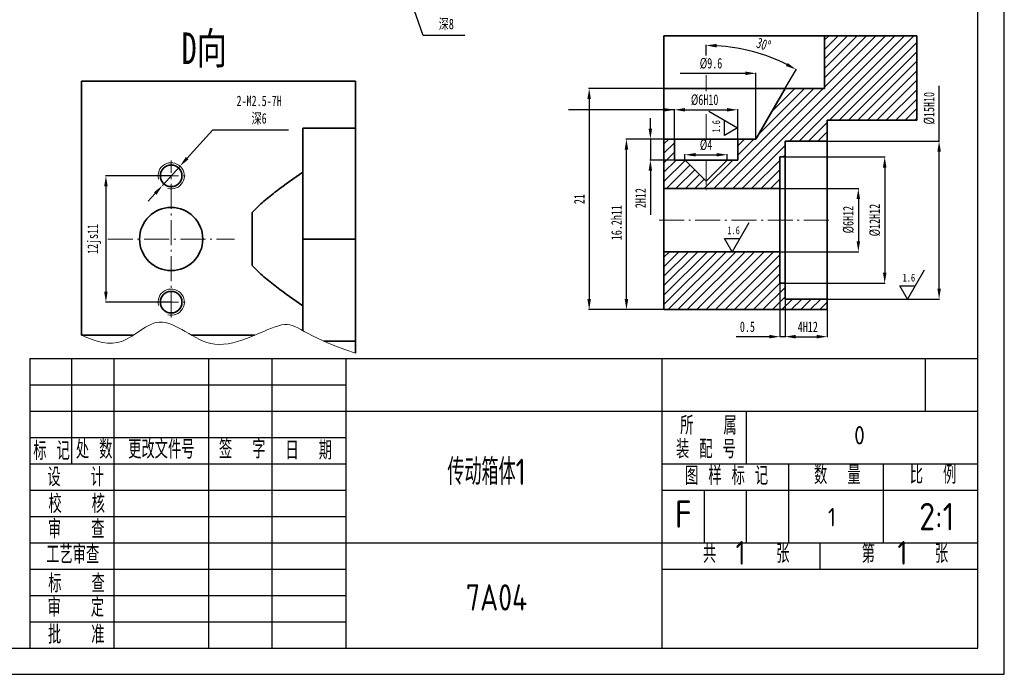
# Model space of a CAD drawing. Header units: millimetres. Extents: x -33921 to -29933, y -26486 to -26076.
# Tile 19 of 34: x -32272 to -32085, y -26374 to -26250. Entities that reach past the tile are written whole.
import ezdxf

# ---------------------------------------------------------------- set-up
doc = ezdxf.new("R2010")
doc.units = ezdxf.units.MM
doc.linetypes.add('GEN7A', pattern=[6.875, 4.75, -0.875, 0.375, -0.875])
doc.layers.add('尺寸', color=7, linetype='Continuous')
doc.layers.add('尺寸线', color=5, linetype='Continuous', lineweight=15)
doc.styles.add('SLDTEXTSTYLE5', font='TXT', dxfattribs={"width": 0.7})
doc.styles.add('图框文字', font='gbenor.shx', dxfattribs={"bigfont": 'gbcbig.shx'})
doc.styles.add('绘图文字3.5', font='gbenor.shx', dxfattribs={"bigfont": 'gbcbig.shx'})
doc.styles.add('绘图文字5', font='gbenor.shx', dxfattribs={"bigfont": 'gbcbig.shx'})
doc.dimstyles.new('1-1 v', dxfattribs={"dimtxt": 1, "dimasz": 2, "dimexe": 0.1, "dimexo": 0.05, "dimgap": 0.875, "dimtad": 1, "dimrnd": 1e-09, "dimzin": 12, "dimdsep": 46, "dimtxsty": 'SLDTEXTSTYLE5', "dimcen": 0.09, "dimclrd": 5, "dimclre": 5, "dimclrt": 5, "dimadec": 0, "dimazin": 3, "dimtfac": 1, "dimtmove": 0, "dimatfit": 3, "dimfxl": 1, "dimfrac": 2, "dimtolj": 1, "dimtzin": 12, "dimarcsym": 0})
doc.dimstyles.new('2-1', dxfattribs={"dimtxt": 2, "dimasz": 2, "dimexe": 0.1, "dimexo": 0.05, "dimgap": 0.875, "dimtad": 1, "dimtoh": 1, "dimlfac": 0.5, "dimrnd": 1e-09, "dimzin": 12, "dimdsep": 46, "dimtxsty": 'SLDTEXTSTYLE5', "dimcen": 0.09, "dimclrd": 5, "dimclre": 5, "dimclrt": 5, "dimadec": 0, "dimazin": 3, "dimtfac": 1, "dimtmove": 0, "dimatfit": 3, "dimfxl": 1, "dimfrac": 2, "dimtolj": 1, "dimtzin": 12, "dimarcsym": 0})
doc.dimstyles.new('2-1 d', dxfattribs={"dimtxt": 2, "dimasz": 2, "dimexe": 0.1, "dimexo": 0.05, "dimgap": 0.875, "dimtad": 1, "dimtoh": 1, "dimlfac": 0.5, "dimrnd": 1e-09, "dimzin": 12, "dimdsep": 46, "dimtxsty": 'SLDTEXTSTYLE5', "dimblk1": 'NONE', "dimsah": 1, "dimcen": 0.09, "dimse1": 1, "dimclrd": 5, "dimclre": 5, "dimclrt": 5, "dimadec": 0, "dimazin": 3, "dimtfac": 1, "dimtmove": 0, "dimatfit": 3, "dimfxl": 1, "dimfrac": 2, "dimtolj": 1, "dimtzin": 12, "dimarcsym": 0})
doc.dimstyles.new('2-1 v', dxfattribs={"dimtxt": 2, "dimasz": 2, "dimexe": 0.1, "dimexo": 0.05, "dimgap": 0.875, "dimtad": 1, "dimlfac": 0.5, "dimrnd": 1e-09, "dimzin": 12, "dimdsep": 46, "dimtxsty": 'SLDTEXTSTYLE5', "dimcen": 0.09, "dimclrd": 5, "dimclre": 5, "dimclrt": 5, "dimadec": 0, "dimazin": 3, "dimtfac": 1, "dimtmove": 0, "dimatfit": 3, "dimfxl": 1, "dimfrac": 2, "dimtolj": 1, "dimtzin": 12, "dimarcsym": 0})
pattern_1 = [(45, (32966.9428, 26098.5014), (-0.898025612, 0.898025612), [])]

# ---------------------------------------------------------------- blocks, each defined once
blk = doc.blocks.new('*D81')
at = {"layer": 'Defpoints', "color": 0, "transparency": 16777216}
for p in [(-32122.98, -26273.14), (-32122.98, -26303.14), (-32097.74, -26303.14)]:
    blk.add_point(p, dxfattribs=at)
at = {"layer": '尺寸线', "color": 5, "lineweight": -2, "transparency": 16777216}
for p, q in [((-32097.74, -26273.14), (-32097.74, -26262.62)), ((-32122.93, -26273.14), (-32097.64, -26273.14)), ((-32097.74, -26301.14), (-32097.74, -26275.14)), ((-32122.93, -26303.14), (-32097.64, -26303.14))]:
    blk.add_line(p, q, dxfattribs=at)
at = {"layer": '尺寸线', "color": 5, "transparency": 16777216}
for points in [[(-32098.07, -26275.14), (-32097.4, -26275.14), (-32097.74, -26273.14)], [(-32098.07, -26301.14), (-32097.4, -26301.14), (-32097.74, -26303.14)]]:
    blk.add_solid(points, dxfattribs=at)
at = {"layer": '尺寸线', "color": 5, "transparency": 16777216, "insert": (-32099.61, -26266.88), "char_height": 2, "attachment_point": 5, "rotation": 90, "style": 'SLDTEXTSTYLE5'}
blk.add_mtext('\\A1;%%C15H10', dxfattribs=at)
blk = doc.blocks.new('*D82')
at = {"layer": 'Defpoints', "color": 0, "transparency": 16777216}
for p in [(-32128.98, -26282.14), (-32128.98, -26294.14), (-32113.07, -26294.14)]:
    blk.add_point(p, dxfattribs=at)
at = {"layer": '尺寸线', "color": 5, "lineweight": -2, "transparency": 16777216}
for p, q in [((-32128.93, -26282.14), (-32112.97, -26282.14)), ((-32113.07, -26284.14), (-32113.07, -26292.14)), ((-32128.93, -26294.14), (-32112.97, -26294.14))]:
    blk.add_line(p, q, dxfattribs=at)
at = {"layer": '尺寸线', "color": 5, "transparency": 16777216}
for points in [[(-32113.41, -26284.14), (-32112.74, -26284.14), (-32113.07, -26282.14)], [(-32113.41, -26292.14), (-32112.74, -26292.14), (-32113.07, -26294.14)]]:
    blk.add_solid(points, dxfattribs=at)
at = {"layer": '尺寸线', "color": 5, "transparency": 16777216, "insert": (-32114.95, -26288.05), "char_height": 2, "attachment_point": 5, "rotation": 90, "style": 'SLDTEXTSTYLE5'}
blk.add_mtext('\\A1;%%C6H12', dxfattribs=at)
blk = doc.blocks.new('*D83')
at = {"layer": 'Defpoints', "color": 0, "transparency": 16777216}
for p in [(-32118.98, -26288.14), (-32126.98, -26303.14), (-32118.98, -26310.28)]:
    blk.add_point(p, dxfattribs=at)
at = {"layer": '尺寸线', "color": 5, "lineweight": -2, "transparency": 16777216}
for p, q in [((-32118.98, -26288.19), (-32118.98, -26310.38)), ((-32126.98, -26303.19), (-32126.98, -26310.38)), ((-32124.98, -26310.28), (-32120.98, -26310.28))]:
    blk.add_line(p, q, dxfattribs=at)
at = {"layer": '尺寸线', "color": 5, "transparency": 16777216}
for points in [[(-32124.98, -26309.94), (-32124.98, -26310.61), (-32126.98, -26310.28)], [(-32120.98, -26309.94), (-32120.98, -26310.61), (-32118.98, -26310.28)]]:
    blk.add_solid(points, dxfattribs=at)
at = {"layer": '尺寸线', "color": 5, "transparency": 16777216, "insert": (-32122.66, -26308.4), "char_height": 2, "attachment_point": 5, "style": 'SLDTEXTSTYLE5'}
blk.add_mtext('\\A1;4H12', dxfattribs=at)
blk = doc.blocks.new('*D84')
at = {"layer": 'Defpoints', "color": 0, "transparency": 16777216}
for p in [(-32136.04, -26255.46), (-32141.98, -26256.94), (-32126.98, -26263.14), (-32141.98, -26263.63), (-32132.52, -26272.74)]:
    blk.add_point(p, dxfattribs=at)
at = {"layer": '尺寸线', "color": 5, "lineweight": -2, "transparency": 16777216}
for p, q in [((-32141.98, -26256.89), (-32141.98, -26254.84)), ((-32126.95, -26263.09), (-32124.84, -26259.43))]:
    blk.add_line(p, q, dxfattribs=at)
blk.add_arc((-32141.98, -26289.12), 34.18, 63.3533, 86.6467, dxfattribs=at)
at = {"layer": '尺寸线', "color": 5, "transparency": 16777216}
for points in [[(-32139.99, -26255.33), (-32139.97, -26254.67), (-32141.98, -26254.94)], [(-32126.49, -26258.28), (-32126.81, -26258.86), (-32124.89, -26259.52)]]:
    blk.add_solid(points, dxfattribs=at)
at = {"layer": '尺寸线', "color": 5, "transparency": 16777216, "insert": (-32131.05, -26254.76), "char_height": 2, "attachment_point": 5, "rotation": 342.3646, "style": 'SLDTEXTSTYLE5'}
blk.add_mtext('\\A1;30°', dxfattribs=at)
blk = doc.blocks.new('_DatumFilled')
at = {"color": 0, "linetype": 'ByBlock'}
blk.add_solid([(0, 0.577), (-1, 0), (0, -0.577)], dxfattribs=at)
blk = doc.blocks.new('*D85')
at = {"layer": 'Defpoints', "color": 0, "transparency": 16777216}
for p in [(-32135.98, -26267.18), (-32147.98, -26272.74), (-32135.98, -26272.74)]:
    blk.add_point(p, dxfattribs=at)
at = {"layer": '尺寸线', "color": 5, "lineweight": -2, "transparency": 16777216}
for p, q in [((-32147.98, -26272.69), (-32147.98, -26267.08)), ((-32135.98, -26272.69), (-32135.98, -26267.08)), ((-32145.98, -26267.18), (-32137.98, -26267.18))]:
    blk.add_line(p, q, dxfattribs=at)
at = {"layer": '尺寸线', "color": 5, "transparency": 16777216}
for points in [[(-32145.98, -26266.85), (-32145.98, -26267.51), (-32147.98, -26267.18)], [(-32137.98, -26266.85), (-32137.98, -26267.51), (-32135.98, -26267.18)]]:
    blk.add_solid(points, dxfattribs=at)
at = {"layer": '尺寸线', "color": 5, "transparency": 16777216, "insert": (-32142.25, -26265.3), "char_height": 2, "attachment_point": 5, "style": 'SLDTEXTSTYLE5'}
blk.add_mtext('\\A1;%%C6H10', dxfattribs=at)
blk = doc.blocks.new('*D86')
at = {"layer": 'Defpoints', "color": 0, "transparency": 16777216}
for p in [(-32152.55, -26272.74), (-32147.98, -26272.74), (-32147.98, -26276.74)]:
    blk.add_point(p, dxfattribs=at)
at = {"layer": '尺寸线', "color": 5, "lineweight": -2, "transparency": 16777216}
for p, q in [((-32152.55, -26270.74), (-32152.55, -26268.74)), ((-32148.03, -26272.74), (-32152.65, -26272.74)), ((-32152.55, -26272.74), (-32152.55, -26276.74)), ((-32148.03, -26276.74), (-32152.65, -26276.74)), ((-32152.55, -26278.74), (-32152.55, -26287.15))]:
    blk.add_line(p, q, dxfattribs=at)
at = {"layer": '尺寸线', "color": 5, "transparency": 16777216}
for points in [[(-32152.89, -26270.74), (-32152.22, -26270.74), (-32152.55, -26272.74)], [(-32152.89, -26278.74), (-32152.22, -26278.74), (-32152.55, -26276.74)]]:
    blk.add_solid(points, dxfattribs=at)
at = {"layer": '尺寸线', "color": 5, "transparency": 16777216, "insert": (-32154.43, -26283.95), "char_height": 2, "attachment_point": 5, "rotation": 90, "style": 'SLDTEXTSTYLE5'}
blk.add_mtext('\\A1;2H12', dxfattribs=at)
blk = doc.blocks.new('*D87')
at = {"layer": 'Defpoints', "color": 0, "transparency": 16777216}
for p in [(-32137.98, -26275.72), (-32145.98, -26276.74), (-32137.98, -26276.74)]:
    blk.add_point(p, dxfattribs=at)
at = {"layer": '尺寸线', "color": 5, "lineweight": -2, "transparency": 16777216}
for p, q in [((-32145.98, -26276.69), (-32145.98, -26275.62)), ((-32143.98, -26275.72), (-32139.98, -26275.72)), ((-32137.98, -26276.69), (-32137.98, -26275.62))]:
    blk.add_line(p, q, dxfattribs=at)
at = {"layer": '尺寸线', "color": 5, "transparency": 16777216}
for points in [[(-32143.98, -26275.39), (-32143.98, -26276.05), (-32145.98, -26275.72)], [(-32139.98, -26275.39), (-32139.98, -26276.05), (-32137.98, -26275.72)]]:
    blk.add_solid(points, dxfattribs=at)
at = {"layer": '尺寸线', "color": 5, "transparency": 16777216, "insert": (-32141.98, -26273.85), "char_height": 2, "attachment_point": 5, "style": 'SLDTEXTSTYLE5'}
blk.add_mtext('\\A1;%%C4', dxfattribs=at)
blk = doc.blocks.new('*D88')
at = {"layer": 'Defpoints', "color": 0, "transparency": 16777216}
for p in [(-32132.52, -26260.25), (-32146.87, -26272.27), (-32132.52, -26272.74)]:
    blk.add_point(p, dxfattribs=at)
at = {"layer": '尺寸线', "color": 5, "lineweight": -2, "transparency": 16777216}
for p, q in [((-32146.87, -26260.25), (-32134.52, -26260.25)), ((-32132.52, -26272.69), (-32132.52, -26260.15))]:
    blk.add_line(p, q, dxfattribs=at)
at = {"layer": '尺寸线', "color": 5, "transparency": 16777216}
blk.add_solid([(-32134.52, -26259.91), (-32134.52, -26260.58), (-32132.52, -26260.25)], dxfattribs=at)
at = {"layer": '尺寸线', "color": 5, "transparency": 16777216, "insert": (-32141.04, -26258.37), "char_height": 2, "attachment_point": 5, "style": 'SLDTEXTSTYLE5'}
blk.add_mtext('\\A1;%%C9.6', dxfattribs=at)
blk = doc.blocks.new('_NONE')
blk = doc.blocks.new('*D89')
at = {"layer": 'Defpoints', "color": 0, "transparency": 16777216}
for p in [(-32157.1, -26272.74), (-32141.98, -26272.74), (-32149.98, -26305.14)]:
    blk.add_point(p, dxfattribs=at)
at = {"layer": '尺寸线', "color": 5, "lineweight": -2, "transparency": 16777216}
for p, q in [((-32142.03, -26272.74), (-32157.2, -26272.74)), ((-32157.1, -26303.14), (-32157.1, -26274.74)), ((-32150.03, -26305.14), (-32157.2, -26305.14))]:
    blk.add_line(p, q, dxfattribs=at)
at = {"layer": '尺寸线', "color": 5, "transparency": 16777216}
for points in [[(-32157.43, -26274.74), (-32156.76, -26274.74), (-32157.1, -26272.74)], [(-32157.43, -26303.14), (-32156.76, -26303.14), (-32157.1, -26305.14)]]:
    blk.add_solid(points, dxfattribs=at)
at = {"layer": '尺寸线', "color": 5, "transparency": 16777216, "insert": (-32158.97, -26288.62), "char_height": 2, "attachment_point": 5, "rotation": 90, "style": 'SLDTEXTSTYLE5'}
blk.add_mtext('\\A1;16.2h11', dxfattribs=at)
blk = doc.blocks.new('*D90')
at = {"layer": 'Defpoints', "color": 0, "transparency": 16777216}
for p in [(-32126.98, -26263.14), (-32164.17, -26305.14), (-32126.98, -26305.14)]:
    blk.add_point(p, dxfattribs=at)
at = {"layer": '尺寸线', "color": 5, "lineweight": -2, "transparency": 16777216}
for p, q in [((-32127.03, -26263.14), (-32164.27, -26263.14)), ((-32164.17, -26265.14), (-32164.17, -26303.14)), ((-32127.03, -26305.14), (-32164.27, -26305.14))]:
    blk.add_line(p, q, dxfattribs=at)
at = {"layer": '尺寸线', "color": 5, "transparency": 16777216}
for points in [[(-32164.51, -26265.14), (-32163.84, -26265.14), (-32164.17, -26263.14)], [(-32164.51, -26303.14), (-32163.84, -26303.14), (-32164.17, -26305.14)]]:
    blk.add_solid(points, dxfattribs=at)
at = {"layer": '尺寸线', "color": 5, "transparency": 16777216, "insert": (-32166.05, -26284.14), "char_height": 2, "attachment_point": 5, "rotation": 90, "style": 'SLDTEXTSTYLE5'}
blk.add_mtext('\\A1;21', dxfattribs=at)
blk = doc.blocks.new('*D168')
at = {"layer": 'Defpoints', "color": 0, "transparency": 16777216}
for p in [(-32203.85, -26229.78), (-32202.2, -26234.49)]:
    blk.add_point(p, dxfattribs=at)
at = {"layer": '尺寸线', "color": 5, "lineweight": -2, "transparency": 16777216}
for p, q in [((-32204.52, -26227.89), (-32205.18, -26226)), ((-32203.85, -26229.78), (-32202.2, -26234.49)), ((-32195.67, -26253.08), (-32201.53, -26236.38)), ((-32187.8, -26253.08), (-32195.67, -26253.08))]:
    blk.add_line(p, q, dxfattribs=at)
at = {"layer": '尺寸线', "color": 5, "transparency": 16777216}
for points in [[(-32204.2, -26227.78), (-32204.83, -26228), (-32203.85, -26229.78)], [(-32201.22, -26236.27), (-32201.85, -26236.49), (-32202.2, -26234.49)]]:
    blk.add_solid(points, dxfattribs=at)
at = {"layer": '尺寸线', "color": 5, "transparency": 16777216, "insert": (-32191.3, -26249.31), "char_height": 2, "attachment_point": 5, "style": 'SLDTEXTSTYLE5'}
blk.add_mtext('\\A1;2-∅2.5 \\P{\\fSimSun|b0|i0|c134|p2;深8}', dxfattribs=at)
blk = doc.blocks.new('*D170')
at = {"layer": 'Defpoints', "color": 0, "transparency": 16777216}
for p in [(-32126.98, -26276.14), (-32126.98, -26300.14), (-32108.07, -26300.14)]:
    blk.add_point(p, dxfattribs=at)
at = {"layer": '尺寸线', "color": 5, "lineweight": -2, "transparency": 16777216}
for p, q in [((-32126.93, -26276.14), (-32107.97, -26276.14)), ((-32108.07, -26278.14), (-32108.07, -26298.14)), ((-32126.93, -26300.14), (-32107.97, -26300.14))]:
    blk.add_line(p, q, dxfattribs=at)
at = {"layer": '尺寸线', "color": 5, "transparency": 16777216}
for points in [[(-32108.4, -26278.14), (-32107.73, -26278.14), (-32108.07, -26276.14)], [(-32108.4, -26298.14), (-32107.73, -26298.14), (-32108.07, -26300.14)]]:
    blk.add_solid(points, dxfattribs=at)
at = {"layer": '尺寸线', "color": 5, "transparency": 16777216, "insert": (-32109.94, -26288.14), "char_height": 2, "attachment_point": 5, "rotation": 90, "style": 'SLDTEXTSTYLE5'}
blk.add_mtext('\\A1;%%C12H12', dxfattribs=at)
blk = doc.blocks.new('*D171')
at = {"layer": 'Defpoints', "color": 0, "transparency": 16777216}
for p in [(-32127.98, -26300.14), (-32126.98, -26300.14), (-32126.98, -26310.28)]:
    blk.add_point(p, dxfattribs=at)
at = {"layer": '尺寸线', "color": 5, "lineweight": -2, "transparency": 16777216}
for p, q in [((-32127.98, -26300.19), (-32127.98, -26310.38)), ((-32126.98, -26300.19), (-32126.98, -26310.38)), ((-32129.98, -26310.28), (-32136.29, -26310.28)), ((-32126.98, -26310.28), (-32127.98, -26310.28)), ((-32124.98, -26310.28), (-32122.98, -26310.28))]:
    blk.add_line(p, q, dxfattribs=at)
at = {"layer": '尺寸线', "color": 5, "transparency": 16777216}
for points in [[(-32129.98, -26309.94), (-32129.98, -26310.61), (-32127.98, -26310.28)], [(-32124.98, -26309.94), (-32124.98, -26310.61), (-32126.98, -26310.28)]]:
    blk.add_solid(points, dxfattribs=at)
at = {"layer": '尺寸线', "color": 5, "transparency": 16777216, "insert": (-32134.13, -26308.4), "char_height": 2, "attachment_point": 5, "style": 'SLDTEXTSTYLE5'}
blk.add_mtext('\\A1;0.5', dxfattribs=at)
blk = doc.blocks.new('*D173')
at = {"layer": 'Defpoints', "color": 0, "transparency": 16777216}
for p in [(-32241.85, -26277.87), (-32245.2, -26281.58)]:
    blk.add_point(p, dxfattribs=at)
at = {"layer": '尺寸线', "color": 5, "lineweight": -2, "transparency": 16777216}
for p, q in [((-32235.68, -26271.03), (-32240.51, -26276.38)), ((-32221.23, -26271.03), (-32235.68, -26271.03)), ((-32245.2, -26281.58), (-32241.85, -26277.87)), ((-32246.54, -26283.06), (-32247.88, -26284.55))]:
    blk.add_line(p, q, dxfattribs=at)
at = {"layer": '尺寸线', "color": 5, "transparency": 16777216}
for points in [[(-32240.76, -26276.16), (-32240.27, -26276.61), (-32241.85, -26277.87)], [(-32246.79, -26282.84), (-32246.3, -26283.29), (-32245.2, -26281.58)]]:
    blk.add_solid(points, dxfattribs=at)
at = {"layer": '尺寸线', "color": 5, "transparency": 16777216, "insert": (-32226.83, -26267.25), "char_height": 2, "attachment_point": 5, "style": 'SLDTEXTSTYLE5'}
blk.add_mtext('\\A1;2-M2.5-7H \\P{\\fSimSun|b0|i0|c134|p2;深6}', dxfattribs=at)
blk = doc.blocks.new('*D174')
at = {"layer": 'Defpoints', "color": 0, "transparency": 16777216}
for p in [(-32243.53, -26279.72), (-32255.92, -26303.72), (-32243.53, -26303.72)]:
    blk.add_point(p, dxfattribs=at)
at = {"layer": '尺寸线', "color": 5, "lineweight": -2, "transparency": 16777216}
for p, q in [((-32243.58, -26279.72), (-32256.02, -26279.72)), ((-32255.92, -26281.72), (-32255.92, -26301.72)), ((-32243.58, -26303.72), (-32256.02, -26303.72))]:
    blk.add_line(p, q, dxfattribs=at)
at = {"layer": '尺寸线', "color": 5, "transparency": 16777216}
for points in [[(-32256.25, -26281.72), (-32255.59, -26281.72), (-32255.92, -26279.72)], [(-32256.25, -26301.72), (-32255.59, -26301.72), (-32255.92, -26303.72)]]:
    blk.add_solid(points, dxfattribs=at)
at = {"layer": '尺寸线', "color": 5, "transparency": 16777216, "insert": (-32258.13, -26291.72), "char_height": 2, "attachment_point": 5, "rotation": 90, "style": 'SLDTEXTSTYLE5'}
blk.add_mtext('\\A1;12js11', dxfattribs=at)

msp = doc.modelspace()

# ---------------------------------------------------------------- hatches: boundary and pattern name
at = {"layer": '尺寸', "linetype": 'Continuous', "lineweight": 18}
h = msp.add_hatch(dxfattribs=at)
h.set_pattern_fill('ANSI31', color=5, scale=0.4, style=0)
h.set_pattern_definition(pattern_1)
h.paths.add_polyline_path([(-32127.9753, -26276.1376), (-32126.9753, -26276.1376), (-32126.9753, -26273.1376), (-32118.9753, -26273.1376), (-32118.9753, -26269.1376), (-32101.9753, -26269.1376), (-32101.9753, -26253.1376), (-32119.4753, -26253.1376), (-32119.4753, -26263.1376), (-32126.9753, -26263.1376), (-32132.5179, -26272.7376), (-32135.9753, -26272.7376), (-32135.9753, -26276.7376), (-32137.9753, -26276.7376), (-32141.9753, -26280.7376), (-32145.9753, -26276.7376), (-32147.9753, -26276.7376), (-32147.9753, -26272.7376), (-32149.9753, -26272.7376), (-32149.9753, -26282.1376), (-32127.9753, -26282.1376)])
h = msp.add_hatch(dxfattribs=at)
h.set_pattern_fill('ANSI31', color=5, scale=0.4, style=0)
h.set_pattern_definition(pattern_1)
h.paths.add_polyline_path([(-32126.9753, -26300.1376), (-32127.9753, -26300.1376), (-32127.9753, -26294.1376), (-32149.9753, -26294.1376), (-32149.9753, -26305.1376), (-32118.9753, -26305.1376), (-32118.9753, -26303.1376), (-32126.9753, -26303.1376)])

# ---------------------------------------------------------------- linework, layer by layer
at = {"color": 7, "linetype": 'Continuous', "lineweight": 35}
for p, q in [((-32119.4753, -26253.1376), (-32149.9753, -26253.1376)), ((-32149.9753, -26253.1376), (-32149.9753, -26263.1376)), ((-32119.4753, -26263.1376), (-32119.4753, -26253.1376)), ((-32101.9753, -26253.1376), (-32119.4753, -26253.1376)), ((-32101.9753, -26269.1376), (-32101.9753, -26253.1376)), ((-32260.5291, -26261.7234), (-32208.5291, -26261.7234)), ((-32260.5291, -26261.7234), (-32260.5291, -26310.0166)), ((-32208.5291, -26261.7234), (-32208.5291, -26270.6937)), ((-32126.9753, -26263.1376), (-32149.9753, -26263.1376)), ((-32126.9753, -26263.1376), (-32132.5179, -26272.7376)), ((-32126.9753, -26263.1376), (-32119.4753, -26263.1376)), ((-32208.5291, -26270.6937), (-32218.5291, -26270.6937)), ((-32218.5291, -26279.0349), (-32218.5291, -26270.6937)), ((-32208.5291, -26291.7234), (-32208.5291, -26270.6937)), ((-32101.9753, -26269.1376), (-32118.9753, -26269.1376)), ((-32118.9753, -26273.1376), (-32118.9753, -26269.1376)), ((-32149.9753, -26272.7376), (-32147.9753, -26272.7376)), ((-32149.9753, -26282.1376), (-32149.9753, -26272.7376)), ((-32147.9753, -26276.7376), (-32147.9753, -26272.7376)), ((-32135.9753, -26272.7376), (-32147.9753, -26272.7376)), ((-32135.9753, -26272.7376), (-32135.9753, -26276.7376)), ((-32135.9753, -26272.7376), (-32132.5179, -26272.7376)), ((-32126.9753, -26273.1376), (-32118.9753, -26273.1376)), ((-32126.9753, -26282.1376), (-32126.9753, -26273.1376)), ((-32118.9753, -26303.1376), (-32118.9753, -26273.1376)), ((-32127.9753, -26276.1376), (-32126.9753, -26276.1376)), ((-32127.9753, -26282.1376), (-32127.9753, -26276.1376)), ((-32147.9753, -26276.7376), (-32145.9753, -26276.7376)), ((-32141.9753, -26280.7376), (-32145.9753, -26276.7376)), ((-32137.9753, -26276.7376), (-32145.9753, -26276.7376)), ((-32137.9753, -26276.7376), (-32141.9753, -26280.7376)), ((-32137.9753, -26276.7376), (-32135.9753, -26276.7376)), ((-32218.5291, -26304.412), (-32218.5291, -26279.0349)), ((-32149.9753, -26282.1376), (-32127.9753, -26282.1376)), ((-32149.9753, -26282.1376), (-32149.9753, -26294.1376)), ((-32127.9753, -26294.1376), (-32127.9753, -26282.1376)), ((-32126.9753, -26294.1376), (-32126.9753, -26282.1376)), ((-32228.1291, -26296.7676), (-32228.1291, -26286.6793)), ((-32218.5291, -26291.7234), (-32208.5291, -26291.7234)), ((-32208.5291, -26291.7234), (-32208.5291, -26311.146)), ((-32127.9753, -26294.1376), (-32149.9753, -26294.1376)), ((-32149.9753, -26305.1376), (-32149.9753, -26294.1376)), ((-32127.9753, -26300.1376), (-32127.9753, -26294.1376)), ((-32126.9753, -26303.1376), (-32126.9753, -26294.1376)), ((-32127.9753, -26300.1376), (-32126.9753, -26300.1376)), ((-32218.5291, -26309.1334), (-32218.5291, -26304.412)), ((-32118.9753, -26303.1376), (-32126.9753, -26303.1376)), ((-32118.9753, -26305.1376), (-32118.9753, -26303.1376)), ((-32118.9753, -26305.1376), (-32149.9753, -26305.1376)), ((-32260.5291, -26310.0189), (-32260.5291, -26310.0166)), ((-32260.5291, -26310.0166), (-32250.7243, -26310.0166)), ((-32239.6595, -26310.0166), (-32227.697, -26310.0166)), ((-32214.5506, -26311.146), (-32208.5291, -26311.146)), ((-32208.5291, -26311.146), (-32208.5291, -26313.4162))]:
    msp.add_line(p, q, dxfattribs=at)
at = {"color": 0, "lineweight": 30}
for p, q in [((-32270.3594, -26314.4222), (-32090.3594, -26314.4222)), ((-32270.3594, -26314.4222), (-32270.3594, -26369.4222)), ((-32262.3594, -26334.4222), (-32262.3594, -26314.4222)), ((-32254.3594, -26369.4222), (-32254.3594, -26314.4222)), ((-32236.3594, -26369.4222), (-32236.3594, -26314.4222)), ((-32224.3594, -26369.4222), (-32224.3594, -26314.4222)), ((-32210.3594, -26314.4222), (-32210.3594, -26369.4222)), ((-32150.3594, -26314.4222), (-32150.3594, -26369.4222)), ((-32100.3594, -26314.4222), (-32100.3594, -26324.4222)), ((-32270.3594, -26319.4222), (-32210.3594, -26319.4222)), ((-32270.3594, -26324.4222), (-32210.3594, -26324.4222)), ((-32210.3594, -26324.4222), (-32090.3594, -26324.4222)), ((-32134.3594, -26324.4222), (-32134.3594, -26334.4222)), ((-32270.3594, -26329.4222), (-32210.3594, -26329.4222)), ((-32270.3594, -26334.4222), (-32210.3594, -26334.4222)), ((-32150.3594, -26334.4222), (-32090.3594, -26334.4222)), ((-32126.3594, -26334.4222), (-32126.3594, -26349.4222)), ((-32108.3594, -26334.4222), (-32108.3594, -26349.4222)), ((-32270.3594, -26339.4222), (-32210.3594, -26339.4222)), ((-32150.3594, -26339.4222), (-32090.3594, -26339.4222)), ((-32142.3594, -26339.4222), (-32142.3594, -26349.4222)), ((-32134.3594, -26339.4222), (-32134.3594, -26349.4222)), ((-32270.3594, -26344.4222), (-32210.3594, -26344.4222)), ((-32270.3594, -26349.4222), (-32210.3594, -26349.4222)), ((-32210.3594, -26349.4222), (-32090.3594, -26349.4222)), ((-32120.3594, -26349.4222), (-32120.3594, -26354.4222)), ((-32270.3594, -26354.4222), (-32210.3594, -26354.4222)), ((-32150.3594, -26354.4222), (-32090.3594, -26354.4222)), ((-32270.3594, -26359.4222), (-32210.3594, -26359.4222)), ((-32270.3594, -26364.4222), (-32210.3594, -26364.4222))]:
    msp.add_line(p, q, dxfattribs=at)
at = {"lineweight": 30}
for points in [[(-32505.3594, -26374.4222), (-32085.3594, -26374.4222), (-32085.3594, -26077.4222), (-32505.3594, -26077.4222)], [(-32480.3594, -26369.4222), (-32090.3594, -26369.4222), (-32090.3594, -26082.4222), (-32480.3594, -26082.4222)]]:
    msp.add_lwpolyline(points, close=True, dxfattribs=at)
for points in [[(-32141.4849, -26267.435), (-32135.9849, -26270.6104), (-32138.4849, -26272.0538), (-32138.4849, -26269.1671)], [(-32133.8565, -26288.6376), (-32137.0319, -26294.1376), (-32138.4753, -26291.6376), (-32135.5886, -26291.6376)], [(-32100.5849, -26297.6376), (-32103.7603, -26303.1376), (-32105.2037, -26300.6376), (-32102.3169, -26300.6376)]]:
    msp.add_lwpolyline(points)
at = {"color": 7, "linetype": 'Continuous', "lineweight": 35}
for centre, radius in [((-32243.5291, -26279.7234), 2.05), ((-32243.5291, -26291.7234), 6), ((-32243.5291, -26303.7234), 2.05)]:
    msp.add_circle(centre, radius, dxfattribs=at)
at = {"color": 7, "linetype": 'Continuous', "lineweight": 18}
for centre in [(-32243.5291, -26279.7234), (-32243.5291, -26303.7234)]:
    msp.add_arc(centre, 2.5, 255, 195, dxfattribs=at)
at = {"color": 7, "linetype": 'Continuous', "lineweight": 35}
for points, knots in [([(-32149.9753, -26263.1376), (-32149.9753, -26264.8313), (-32149.9753, -26266.505), (-32149.9753, -26268.9406), (-32149.9753, -26269.7398), (-32149.9753, -26271.2916), (-32149.9753, -26272.0449), (-32149.9753, -26272.7376)], [0, 0, 0, 0, 0.5, 0.5, 0.75, 0.75, 1, 1, 1, 1]), ([(-32218.5291, -26279.0349), (-32220.2227, -26280.1908), (-32221.8965, -26281.3729), (-32224.3321, -26283.245), (-32225.1312, -26283.8859), (-32226.6831, -26285.2287), (-32227.4364, -26285.9295), (-32228.1291, -26286.6793)], [0, 0, 0, 0, 0.5, 0.5, 0.75, 0.75, 1, 1, 1, 1]), ([(-32228.1291, -26296.7676), (-32227.4301, -26297.5243), (-32226.6801, -26298.2207), (-32225.1338, -26299.5588), (-32224.336, -26300.1988), (-32221.9016, -26302.0703), (-32220.2241, -26303.2552), (-32218.5291, -26304.412)], [0, 0, 0, 0, 0.25, 0.25, 0.5, 0.5, 1, 1, 1, 1])]:
    msp.add_open_spline(points, degree=3, knots=knots, dxfattribs=at)
at = {"layer": '尺寸线', "color": 1, "linetype": 'GEN7A'}
for p, q in [((-32141.9753, -26260.5764), (-32141.9753, -26263.6272)), ((-32141.9753, -26268.018), (-32141.9753, -26273.2268)), ((-32243.5291, -26306.6274), (-32243.5291, -26276.8195)), ((-32141.9753, -26276.7376), (-32141.9753, -26282.4692)), ((-32246.886, -26279.7234), (-32240.4844, -26279.7234)), ((-32150.9054, -26288.1376), (-32117.7805, -26288.1376)), ((-32255.5291, -26291.7234), (-32231.5291, -26291.7234)), ((-32246.886, -26303.7234), (-32240.4844, -26303.7234))]:
    msp.add_line(p, q, dxfattribs=at)
at = {"layer": '尺寸线'}
msp.add_open_spline([(-32260.5291, -26310.0189), (-32257.8662, -26311.2063), (-32252.7146, -26312.841), (-32245.1203, -26304.2865), (-32235.6428, -26315.555), (-32220.113, -26304.8839), (-32218.8734, -26310.1092), (-32208.5291, -26313.4162)], degree=3, knots=[30.29327097, 30.29327097, 30.29327097, 30.29327097, 38.46273575, 46.31667781, 56.86697862, 68.43041736, 80.38541689, 80.38541689, 80.38541689, 80.38541689], dxfattribs=at)

# ---------------------------------------------------------------- texts
at = {"color": 0, "lineweight": 30}
for s, height, style, p in [('所   属', 3.5, '图框文字', (-32146.8971, -26328.882)), ('标 记', 3.5, '图框文字', (-32269.7128, -26333.7088)), ('处 数', 3.5, '图框文字', (-32261.6172, -26333.4685)), ('更改文件号', 3.5, '图框文字', (-32251.6887, -26333.4398)), ('签  字', 3.5, '图框文字', (-32234.4506, -26333.4124)), ('日  期', 3.5, '图框文字', (-32221.8307, -26333.6239)), ('装 配 号', 3.5, '图框文字', (-32147.6766, -26333.3819)), ('图 样 标 记', 3.5, '图框文字', (-32145.971, -26338.4346)), ('数  量', 3.5, '图框文字', (-32121.4835, -26338.3036)), ('比  例', 3.5, '图框文字', (-32103.3116, -26338.2282)), ('设   计', 3.5, '图框文字', (-32267.0338, -26338.6958)), ('校   核', 3.5, '图框文字', (-32266.827, -26343.7823)), ('审   查', 3.5, '图框文字', (-32266.9242, -26348.5708)), ('工艺审查', 3.5, '图框文字', (-32267.2645, -26353.3992)), ('共      张', 3.5, '图框文字', (-32142.5801, -26353.255)), ('1', 4.5, '绘图文字3.5', (-32136.3789, -26353.5977)), ('第      张', 3.5, '图框文字', (-32112.4415, -26353.255)), ('1', 4.5, '绘图文字3.5', (-32105.6618, -26353.5977)), ('标   查', 3.5, '图框文字', (-32266.8703, -26358.8845)), ('审   定', 3.5, '图框文字', (-32267.011, -26363.4983)), ('批   准', 3.5, '图框文字', (-32266.9172, -26368.6246))]:
    msp.add_text(s, height=height, dxfattribs=dict(at, style=style)).set_placement(p)
at = {"color": 7, "linetype": 'Continuous', "attachment_point": 1, "style": 'SLDTEXTSTYLE5'}
for s, insert, char_height in [('{\\fSimSun|b0|i0|c134|p2;D向}', (-32241.5438, -26252.4928), 6), ('1.6', (-32137.9266, -26289.3146), 1.5), ('1.6', (-32104.655, -26298.3146), 1.5)]:
    msp.add_mtext(s, dxfattribs=dict(at, insert=insert, char_height=char_height))
at = {"color": 7, "linetype": 'Continuous', "insert": (-32140.8079, -26271.5052), "char_height": 1.5, "attachment_point": 1, "rotation": 90, "style": 'SLDTEXTSTYLE5'}
msp.add_mtext('1.6', dxfattribs=at)
at = {"lineweight": 35, "char_height": 3.5, "attachment_point": 2, "style": '绘图文字3.5'}
for s, insert in [('0', (-32112.8499, -26327.2521)), ('1', (-32118.1025, -26342.8105))]:
    msp.add_mtext(s, dxfattribs=dict(at, insert=insert))
at = {"lineweight": 30, "char_height": 5, "width": 69.750513, "attachment_point": 2, "style": '绘图文字3.5'}
for s, insert in [('{\\W0.9;传动箱体1}', (-32183.6516, -26333.4489)), ('{\\W0.9;7A04}', (-32181.7497, -26357.3079))]:
    msp.add_mtext(s, dxfattribs=dict(at, insert=insert))
at = {"color": 0, "lineweight": 30, "char_height": 5.2, "attachment_point": 1, "style": '绘图文字5'}
for s, insert, width in [('F', (-32147.891, -26341.4041), 4.398024), ('2:1', (-32101.5261, -26341.8559), 17.3137)]:
    msp.add_mtext(s, dxfattribs=dict(at, insert=insert, width=width))

# ---------------------------------------------------------------- dimensions: what is measured, and where the dimension line sits
at = {"layer": '尺寸线'}
for p1, p2, text, picture, middle in [((-32203.8541, -26229.7765), (-32202.1976, -26234.4941), '2-<> \\P{\\fSimSun|b0|i0|c134|p2;深8}', '*D168', (-32191.2954, -26253.0828)), ((-32245.2039, -26281.5796), (-32241.8544, -26277.8673), '2-M2.5-7H \\P{\\fSimSun|b0|i0|c134|p2;深6}', '*D173', (-32226.8253, -26271.029))]:
    dim = msp.add_diameter_dim_2p(p1=p1, p2=p2, text=text, dimstyle='2-1', dxfattribs=at)
    dim.commit()
    dim.dimension.update_dxf_attribs({"geometry": picture, "text_midpoint": middle, "dimtype": 163})
dim = msp.add_angular_dim_2l(base=(-32136.0405, -26255.4602), line1=((-32141.9753, -26256.9385), (-32141.9753, -26263.6272)), line2=((-32126.9753, -26263.1376), (-32132.5179, -26272.7376)), dimstyle='2-1 v', override={"dimldrblk": 'DatumFilled'}, dxfattribs=at)
dim.commit()
dim.dimension.update_dxf_attribs({"geometry": '*D84', "text_midpoint": (-32131.621, -26256.5472), "dimtype": 162})
for base, p1, p2, text, dimstyle, picture, middle in [((-32132.5179, -26260.2458), (-32146.8669, -26272.2658), (-32132.5179, -26272.7376), '%%C9.6', '2-1 d', '*D88', (-32141.0445, -26260.2458)), ((-32118.9753, -26310.2764), (-32126.9753, -26303.1376), (-32118.9753, -26288.1376), '<>H12', '2-1 v', '*D83', (-32122.658, -26310.2764)), ((-32126.9753, -26310.2764), (-32127.9753, -26300.1376), (-32126.9753, -26300.1376), '0<>', '2-1 v', '*D171', (-32134.1336, -26310.2764))]:
    dim = msp.add_linear_dim(base=base, p1=p1, p2=p2, text=text, dimstyle=dimstyle, dxfattribs=at)
    dim.commit()
    dim.dimension.update_dxf_attribs({"geometry": picture, "text_midpoint": middle, "dimtype": 160})
dim = msp.add_linear_dim(base=(-32164.1738, -26305.1376), p1=(-32126.9753, -26263.1376), p2=(-32126.9753, -26305.1376), angle=90, dimstyle='2-1 v', dxfattribs=at)
dim.commit()
dim.dimension.update_dxf_attribs({"geometry": '*D90', "text_midpoint": (-32166.0488, -26284.1376)})
for base, p1, p2, text, dimstyle, picture, middle in [((-32097.7368, -26303.1376), (-32122.9753, -26273.1376), (-32122.9753, -26303.1376), '%%C<>H10', '2-1 v', '*D81', (-32097.7368, -26266.8793)), ((-32157.0971, -26272.7376), (-32149.9753, -26305.1376), (-32141.9753, -26272.7376), '<>h11', '2-1 v', '*D89', (-32157.0971, -26288.6157)), ((-32255.9185, -26303.7234), (-32243.5291, -26279.7234), (-32243.5291, -26303.7234), '<>js11', '2-1', '*D174', (-32255.9185, -26291.7234)), ((-32113.0747, -26294.1376), (-32128.9753, -26282.1376), (-32128.9753, -26294.1376), '%%C<>H12', '2-1 v', '*D82', (-32113.0747, -26288.0534))]:
    dim = msp.add_linear_dim(base=base, p1=p1, p2=p2, angle=90, text=text, dimstyle=dimstyle, dxfattribs=at)
    dim.commit()
    dim.dimension.update_dxf_attribs({"geometry": picture, "text_midpoint": middle, "dimtype": 160})
for base, p1, p2, text, picture, middle in [((-32135.9753, -26267.1794), (-32147.9753, -26272.7376), (-32135.9753, -26272.7376), '%%C<>H10', '*D85', (-32142.2478, -26267.1794)), ((-32137.9753, -26275.7216), (-32145.9753, -26276.7376), (-32137.9753, -26276.7376), '%%C<>', '*D87', (-32141.9753, -26275.7216))]:
    dim = msp.add_linear_dim(base=base, p1=p1, p2=p2, text=text, dimstyle='2-1 v', override={"dimldrblk": 'DatumFilled'}, dxfattribs=at)
    dim.commit()
    dim.dimension.update_dxf_attribs({"geometry": picture, "text_midpoint": middle, "dimtype": 160})
dim = msp.add_linear_dim(base=(-32152.5548, -26272.7376), p1=(-32147.9753, -26276.7376), p2=(-32147.9753, -26272.7376), angle=90, text='<>H12', dimstyle='2-1 v', override={"dimldrblk": 'DatumFilled'}, dxfattribs=at)
dim.commit()
dim.dimension.update_dxf_attribs({"geometry": '*D86', "text_midpoint": (-32152.5548, -26283.946), "dimtype": 160})
dim = msp.add_linear_dim(base=(-32108.0664, -26300.1376), p1=(-32126.9753, -26276.1376), p2=(-32126.9753, -26300.1376), angle=90, text='%%C<>H12', dimstyle='2-1 v', dxfattribs=at)
dim.commit()
dim.dimension.update_dxf_attribs({"geometry": '*D170', "text_midpoint": (-32109.9414, -26288.1376)})

# ---------------------------------------------------------------- leaders
msp.add_leader([(-32147.9753, -26267.1794), (-32168.1061, -26267.1794)], dimstyle='1-1 v', override={"dimgap": 0.875, "dimtad": 0}, dxfattribs=at)

doc.saveas('drawing.dxf')
